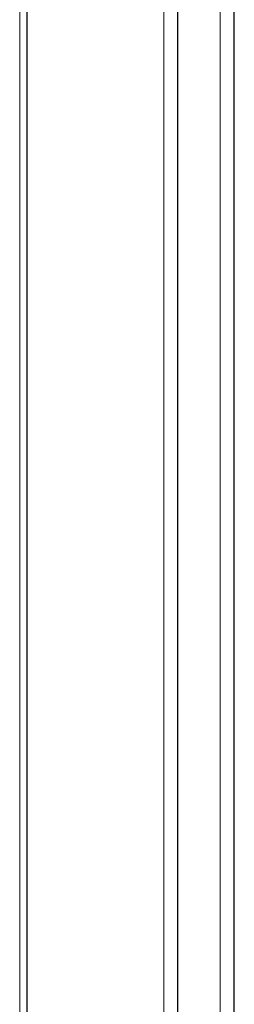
# Paper-space layout 'Blatt2' of a CAD drawing. Header units: millimetres. Extents: x 5 to 418, y 2 to 292.
# Tile 99 of 115: x 345 to 350, y 165 to 187. Entities that reach past the tile are written whole.
import ezdxf

# ---------------------------------------------------------------- set-up
doc = ezdxf.new("R2010")
doc.units = ezdxf.units.MM

psp = doc.layouts.new('Blatt2')

# ---------------------------------------------------------------- linework, layer by layer
at = {"color": 7, "linetype": 'Continuous', "lineweight": 25}
for p, q in [((349.817, 144.331), (349.817, 207.368)), ((348.53, 136.408), (348.53, 206.626)), ((345.086, 152.015), (345.086, 201.008))]:
    psp.add_line(p, q, dxfattribs=at)
at = {"color": 7, "linetype": 'Continuous', "lineweight": 18}
for p, q in [((349.496, 143.848), (349.496, 206.886)), ((348.209, 135.925), (348.209, 206.143)), ((344.915, 151.777), (344.915, 200.77))]:
    psp.add_line(p, q, dxfattribs=at)

doc.saveas('drawing.dxf')
